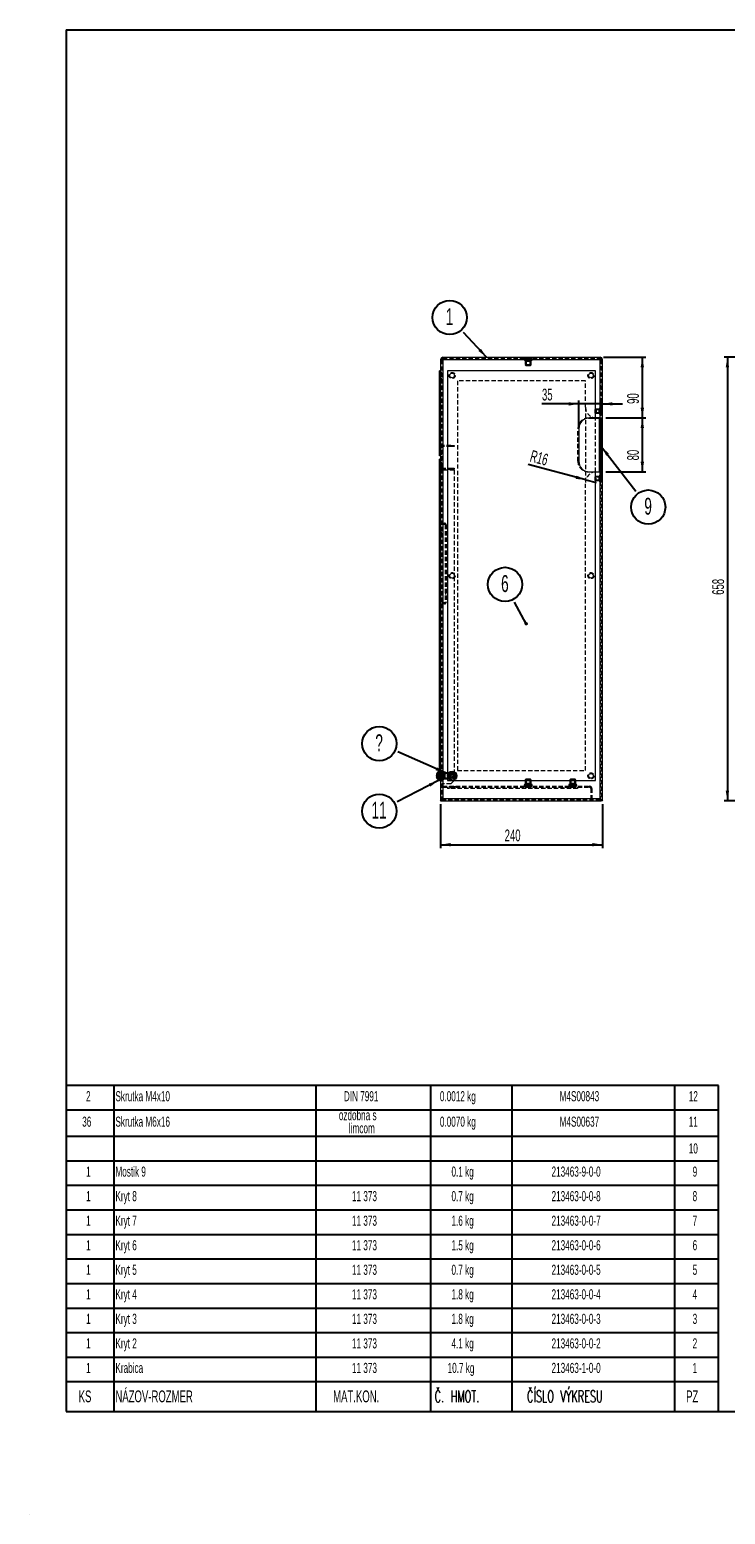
# Model space of a CAD drawing. Header units: millimetres. Extents: x -6 to 587, y -26 to 415.
# Tile 1 of 7: x -6 to 201, y -26 to 415. Entities that reach past the tile are written whole.
import ezdxf

# ---------------------------------------------------------------- set-up
doc = ezdxf.new("R2010")
doc.units = ezdxf.units.MM
doc.linetypes.add('HIDDEN', pattern=[1.905, 1.27, -0.635])
doc.layers.add('KOTY', color=96, linetype='Continuous')
doc.layers.add('RAMIK', color=7, linetype='Continuous')
doc.styles.add('SLDTEXTSTYLE0', font='TXT', dxfattribs={"width": 0.605})
doc.styles.add('SLDTEXTSTYLE1', font='TXT', dxfattribs={"width": 0.605, "bigfont": 'bigfont'})
doc.dimstyles.new('SLDDIMSTYLE0', dxfattribs={"dimtxt": 3.5, "dimasz": 3, "dimexe": 0, "dimexo": 0.0625, "dimgap": 0.875, "dimtad": 1, "dimdec": 1, "dimlfac": 5, "dimrnd": 1e-09, "dimzin": 12, "dimdsep": 46, "dimtxsty": 'SLDTEXTSTYLE0', "dimsah": 1, "dimcen": 0.09, "dimadec": 0, "dimazin": 3, "dimtfac": 1, "dimtdec": 1, "dimtofl": 0, "dimtmove": 0, "dimatfit": 3, "dimfxl": 0, "dimfrac": 2, "dimtolj": 1, "dimtzin": 12, "dimarcsym": 0})
doc.dimstyles.new('SLDDIMSTYLE1', dxfattribs={"dimtxt": 0, "dimasz": 1.016, "dimexe": 0, "dimexo": 0.0625, "dimgap": 0, "dimtad": 0, "dimtih": 1, "dimtoh": 1, "dimdec": 0, "dimrnd": 1e-09, "dimzin": 0, "dimdsep": 46, "dimtxsty": 'Standard', "dimblk1": 'DOT', "dimblk2": 'DOT', "dimsah": 1, "dimcen": 0.09, "dimadec": 0, "dimazin": 0, "dimtfac": 1.016, "dimtdec": 0, "dimtofl": 0, "dimtmove": 0, "dimatfit": 3, "dimldrblk": 'DOT', "dimfxl": 0, "dimfrac": 2, "dimtolj": 1, "dimtzin": 0, "dimarcsym": 0})
doc.dimstyles.new('SLDDIMSTYLE2', dxfattribs={"dimtxt": 0, "dimasz": 3, "dimexe": 0, "dimexo": 0.0625, "dimgap": 0, "dimtad": 0, "dimtih": 1, "dimtoh": 1, "dimdec": 0, "dimrnd": 1e-09, "dimzin": 0, "dimdsep": 46, "dimtxsty": 'Standard', "dimsah": 1, "dimcen": 0.09, "dimadec": 0, "dimazin": 0, "dimtfac": 3, "dimtdec": 0, "dimtofl": 0, "dimtmove": 0, "dimatfit": 3, "dimfxl": 0, "dimfrac": 2, "dimtolj": 1, "dimtzin": 0, "dimarcsym": 0})
doc.dimstyles.new('SLDDIMSTYLE3', dxfattribs={"dimtxt": 3.5, "dimasz": 3, "dimexe": 0, "dimexo": 0.0625, "dimgap": 0.875, "dimtad": 1, "dimdec": 1, "dimlfac": 5, "dimrnd": 1e-09, "dimzin": 12, "dimdsep": 46, "dimtxsty": 'SLDTEXTSTYLE0', "dimsah": 1, "dimcen": 0.09, "dimadec": 0, "dimazin": 3, "dimtfac": 1, "dimtdec": 1, "dimtmove": 0, "dimatfit": 0, "dimfxl": 0, "dimfrac": 2, "dimtolj": 1, "dimtzin": 12, "dimarcsym": 0})
doc.dimstyles.new('SLDDIMSTYLE4', dxfattribs={"dimtxt": 3.5, "dimasz": 3, "dimexe": 0, "dimexo": 0.0625, "dimgap": 0.875, "dimtad": 1, "dimdec": 1, "dimlfac": 5, "dimrnd": 1e-09, "dimzin": 12, "dimdsep": 46, "dimtxsty": 'SLDTEXTSTYLE0', "dimsah": 1, "dimcen": 0, "dimadec": 0, "dimazin": 3, "dimtfac": 1, "dimtdec": 1, "dimtofl": 0, "dimtmove": 0, "dimatfit": 3, "dimfxl": 0, "dimfrac": 2, "dimtolj": 1, "dimtzin": 12, "dimarcsym": 0})

# ---------------------------------------------------------------- blocks, each defined once
blk = doc.blocks.new('SW_TABLEANNOTATION_0')
at = {"layer": 'KOTY', "color": 0}
for p, q in [((0, 0), (0, -96.75)), ((193.6, 0), (0, 0)), ((14.14, 0), (14.14, -87.9)), ((74.14, 0), (74.14, -87.9)), ((108.14, 0), (108.14, -87.9)), ((132.29, 0), (132.29, -87.9)), ((180.6, 0), (180.6, -87.9)), ((193.6, -96.75), (193.6, 0)), ((0, -7.28), (193.6, -7.28)), ((0, -15.09), (193.6, -15.09)), ((0, -22.37), (193.6, -22.37)), ((0, -29.65), (193.6, -29.65)), ((0, -36.93), (193.6, -36.93)), ((0, -44.22), (193.6, -44.22)), ((0, -51.5), (193.6, -51.5)), ((0, -58.78), (193.6, -58.78)), ((0, -66.06), (193.6, -66.06)), ((0, -73.34), (193.6, -73.34)), ((0, -80.62), (193.6, -80.62)), ((0, -87.9), (193.6, -87.9)), ((14.14, -87.9), (14.14, -96.75)), ((74.14, -87.9), (74.14, -96.75)), ((108.14, -87.9), (108.14, -96.75)), ((132.29, -87.9), (132.29, -96.75)), ((180.6, -87.9), (180.6, -96.75)), ((0, -96.75), (193.6, -96.75))]:
    blk.add_line(p, q, dxfattribs=at)
at = {"layer": 'KOTY', "color": 0, "attachment_point": 1}
for s, insert, char_height, style in [('2', (5.92, -1.71), 3, 'SLDTEXTSTYLE0'), ('Skrutka M4x10', (14.64, -1.71), 3, 'SLDTEXTSTYLE0'), ('DIN 7991', (82.44, -1.71), 3, 'SLDTEXTSTYLE0'), ('0.0012 kg', (110.94, -1.71), 3, 'SLDTEXTSTYLE0'), ('M4S00843', (146.48, -1.71), 3, 'SLDTEXTSTYLE0'), ('12', (184.81, -1.71), 3, 'SLDTEXTSTYLE0'), ('ozdobna s', (80.95, -7.32), 3, 'SLDTEXTSTYLE0'), ('36', (4.78, -9.26), 3, 'SLDTEXTSTYLE0'), ('Skrutka M6x16', (14.64, -9.26), 3, 'SLDTEXTSTYLE0'), ('limcom', (83.93, -11.19), 3, 'SLDTEXTSTYLE0'), ('0.0070 kg', (110.94, -9.26), 3, 'SLDTEXTSTYLE0'), ('M4S00637', (146.48, -9.26), 3, 'SLDTEXTSTYLE0'), ('11', (184.81, -9.26), 3, 'SLDTEXTSTYLE0'), ('10', (184.81, -17.2), 3, 'SLDTEXTSTYLE0'), ('1', (5.92, -24.08), 3, 'SLDTEXTSTYLE0'), ('Mostik 9', (14.64, -24.08), 3, 'SLDTEXTSTYLE0'), ('0.1 kg', (114.38, -24.08), 3, 'SLDTEXTSTYLE0'), ('213463-9-0-0', (144.08, -24.08), 3, 'SLDTEXTSTYLE0'), ('9', (185.96, -24.08), 3, 'SLDTEXTSTYLE0'), ('1', (5.92, -31.36), 3, 'SLDTEXTSTYLE0'), ('Kryt 8', (14.64, -31.36), 3, 'SLDTEXTSTYLE0'), ('11 373', (84.84, -31.36), 3, 'SLDTEXTSTYLE0'), ('0.7 kg', (114.38, -31.36), 3, 'SLDTEXTSTYLE0'), ('213463-0-0-8', (144.08, -31.36), 3, 'SLDTEXTSTYLE0'), ('8', (185.96, -31.36), 3, 'SLDTEXTSTYLE0'), ('1', (5.92, -38.65), 3, 'SLDTEXTSTYLE0'), ('Kryt 7', (14.64, -38.65), 3, 'SLDTEXTSTYLE0'), ('11 373', (84.84, -38.65), 3, 'SLDTEXTSTYLE0'), ('1.6 kg', (114.38, -38.65), 3, 'SLDTEXTSTYLE0'), ('213463-0-0-7', (144.08, -38.65), 3, 'SLDTEXTSTYLE0'), ('7', (185.96, -38.65), 3, 'SLDTEXTSTYLE0'), ('1', (5.92, -45.93), 3, 'SLDTEXTSTYLE0'), ('Kryt 6', (14.64, -45.93), 3, 'SLDTEXTSTYLE0'), ('11 373', (84.84, -45.93), 3, 'SLDTEXTSTYLE0'), ('1.5 kg', (114.38, -45.93), 3, 'SLDTEXTSTYLE0'), ('213463-0-0-6', (144.08, -45.93), 3, 'SLDTEXTSTYLE0'), ('6', (185.96, -45.93), 3, 'SLDTEXTSTYLE0'), ('1', (5.92, -53.21), 3, 'SLDTEXTSTYLE0'), ('Kryt 5', (14.64, -53.21), 3, 'SLDTEXTSTYLE0'), ('11 373', (84.84, -53.21), 3, 'SLDTEXTSTYLE0'), ('0.7 kg', (114.38, -53.21), 3, 'SLDTEXTSTYLE0'), ('213463-0-0-5', (144.08, -53.21), 3, 'SLDTEXTSTYLE0'), ('5', (185.96, -53.21), 3, 'SLDTEXTSTYLE0'), ('1', (5.92, -60.49), 3, 'SLDTEXTSTYLE0'), ('Kryt 4', (14.64, -60.49), 3, 'SLDTEXTSTYLE0'), ('11 373', (84.84, -60.49), 3, 'SLDTEXTSTYLE0'), ('1.8 kg', (114.38, -60.49), 3, 'SLDTEXTSTYLE0'), ('213463-0-0-4', (144.08, -60.49), 3, 'SLDTEXTSTYLE0'), ('4', (185.96, -60.49), 3, 'SLDTEXTSTYLE0'), ('1', (5.92, -67.77), 3, 'SLDTEXTSTYLE0'), ('Kryt 3', (14.64, -67.77), 3, 'SLDTEXTSTYLE0'), ('11 373', (84.84, -67.77), 3, 'SLDTEXTSTYLE0'), ('1.8 kg', (114.38, -67.77), 3, 'SLDTEXTSTYLE0'), ('213463-0-0-3', (144.08, -67.77), 3, 'SLDTEXTSTYLE0'), ('3', (185.96, -67.77), 3, 'SLDTEXTSTYLE0'), ('4.1 kg', (114.38, -75.05), 3, 'SLDTEXTSTYLE0'), ('1', (5.92, -75.05), 3, 'SLDTEXTSTYLE0'), ('Kryt 2', (14.64, -75.05), 3, 'SLDTEXTSTYLE0'), ('11 373', (84.84, -75.05), 3, 'SLDTEXTSTYLE0'), ('213463-0-0-2', (144.08, -75.05), 3, 'SLDTEXTSTYLE0'), ('2', (185.96, -75.05), 3, 'SLDTEXTSTYLE0'), ('1', (5.92, -82.33), 3, 'SLDTEXTSTYLE0'), ('Krabica', (14.64, -82.33), 3, 'SLDTEXTSTYLE0'), ('11 373', (84.84, -82.33), 3, 'SLDTEXTSTYLE0'), ('10.7 kg', (113.23, -82.33), 3, 'SLDTEXTSTYLE0'), ('213463-1-0-0', (144.08, -82.33), 3, 'SLDTEXTSTYLE0'), ('1', (185.96, -82.33), 3, 'SLDTEXTSTYLE0'), ('KS', (3.73, -90.52), 3.5, 'SLDTEXTSTYLE0'), ('NÁZOV-ROZMER', (14.64, -90.52), 3.5, 'SLDTEXTSTYLE0'), ('MAT.KON.', (79.26, -90.52), 3.5, 'SLDTEXTSTYLE0'), ('Č. HMOT.', (109.4, -90.52), 3.5, 'SLDTEXTSTYLE1'), ('ČÍSLO VÝKRESU', (136.81, -90.52), 3.5, 'SLDTEXTSTYLE1'), ('PZ', (184.03, -90.52), 3.5, 'SLDTEXTSTYLE0')]:
    blk.add_mtext(s, dxfattribs=dict(at, insert=insert, char_height=char_height, style=style))
blk = doc.blocks.new('*D10')
at = {"layer": 'KOTY'}
for p, q in [((217.26, 317.8), (200.28, 317.8)), ((201.28, 317.8), (201.28, 186.2)), ((217.26, 186.2), (200.28, 186.2))]:
    blk.add_line(p, q, dxfattribs=at)
for points in [[(201.28, 317.8), (200.77, 314.8), (201.79, 314.8)], [(201.28, 186.2), (201.79, 189.2), (200.77, 189.2)]]:
    blk.add_solid(points, dxfattribs=at)
at = {"layer": 'KOTY', "insert": (196.77, 247.32, -0.13), "char_height": 3.5, "attachment_point": 1, "rotation": 90, "style": 'SLDTEXTSTYLE0'}
blk.add_mtext('658', dxfattribs=at)
blk = doc.blocks.new('*D20')
at = {"layer": 'KOTY'}
for p, q in [((116.17, 185.2), (116.17, 172.17)), ((164.17, 185.2), (164.17, 172.17)), ((116.17, 173.17), (164.17, 173.17))]:
    blk.add_line(p, q, dxfattribs=at)
for points in [[(116.17, 173.17), (119.17, 172.66), (119.17, 173.68)], [(164.17, 173.17), (161.17, 173.68), (161.17, 172.66)]]:
    blk.add_solid(points, dxfattribs=at)
at = {"layer": 'KOTY', "insert": (135.16, 177.68, 0.02), "char_height": 3.5, "attachment_point": 1, "style": 'SLDTEXTSTYLE0'}
blk.add_mtext('240', dxfattribs=at)
blk = doc.blocks.new('*D21')
at = {"layer": 'KOTY'}
for p, q in [((164.49, 317.8), (177.03, 317.8)), ((176.03, 299.8), (176.03, 317.8)), ((165.17, 299.8), (177.03, 299.8))]:
    blk.add_line(p, q, dxfattribs=at)
for points in [[(176.03, 317.8), (175.52, 314.8), (176.53, 314.8)], [(176.03, 299.8), (176.53, 302.8), (175.52, 302.8)]]:
    blk.add_solid(points, dxfattribs=at)
at = {"layer": 'KOTY', "insert": (171.51, 303.97, 0.02), "char_height": 3.5, "attachment_point": 1, "rotation": 90, "style": 'SLDTEXTSTYLE0'}
blk.add_mtext('90', dxfattribs=at)
blk = doc.blocks.new('*D22')
at = {"layer": 'KOTY'}
for p, q in [((165.17, 299.8), (177.03, 299.8)), ((176.03, 283.8), (176.03, 299.8)), ((165.17, 283.8), (177.03, 283.8))]:
    blk.add_line(p, q, dxfattribs=at)
for points in [[(176.03, 299.8), (175.52, 296.8), (176.53, 296.8)], [(176.03, 283.8), (176.53, 286.8), (175.52, 286.8)]]:
    blk.add_solid(points, dxfattribs=at)
at = {"layer": 'KOTY', "insert": (171.51, 287.2, 0.02), "char_height": 3.5, "attachment_point": 1, "rotation": 90, "style": 'SLDTEXTSTYLE0'}
blk.add_mtext('80', dxfattribs=at)
blk = doc.blocks.new('*D23')
at = {"layer": 'KOTY'}
for p, q in [((157.17, 303.97), (146.24, 303.97)), ((157.17, 297.6), (157.17, 304.97)), ((164.17, 303.97), (157.17, 303.97)), ((164.17, 303.97), (170.17, 303.97))]:
    blk.add_line(p, q, dxfattribs=at)
for points in [[(157.17, 303.97), (154.17, 304.48), (154.17, 303.46)], [(164.17, 303.97), (167.17, 303.46), (167.17, 304.48)]]:
    blk.add_solid(points, dxfattribs=at)
at = {"layer": 'KOTY', "insert": (146.24, 308.48, 0.02), "char_height": 3.5, "attachment_point": 1, "style": 'SLDTEXTSTYLE0'}
blk.add_mtext('35', dxfattribs=at)
blk = doc.blocks.new('*D24')
at = {"layer": 'KOTY'}
for q in [(142.19, 286), (162.37, 280.6)]:
    blk.add_line((159.28, 281.42), q, dxfattribs=at)
blk.add_solid([(159.28, 281.42), (156.51, 282.69), (156.25, 281.71)], dxfattribs=at)
at = {"layer": 'KOTY', "insert": (143.35, 290.32, 0.02), "char_height": 3.5, "attachment_point": 1, "rotation": 345, "style": 'SLDTEXTSTYLE0'}
blk.add_mtext('R16', dxfattribs=at)
blk = doc.blocks.new('SW_NOTE_12')
at = {"layer": 'KOTY', "color": 0}
blk.add_circle((-2.85, 5.3), 5.08, dxfattribs=at)
at = {"layer": 'KOTY', "color": 0, "insert": (-2.89, 8.06), "char_height": 5, "attachment_point": 2, "style": 'SLDTEXTSTYLE0'}
blk.add_mtext('6', dxfattribs=at)
blk = doc.blocks.new('_DOT')
at = {"color": 0, "linetype": 'ByBlock', "lineweight": -2}
blk.add_line((-0.5, 0), (-1, 0), dxfattribs=at)
at = {"color": 0, "linetype": 'ByBlock', "const_width": 0.5}
blk.add_lwpolyline([(-0.25, 0, 1), (0.25, 0, 1)], format="xyb", close=True, dxfattribs=at)
blk = doc.blocks.new('SW_NOTE_13')
at = {"layer": 'KOTY', "color": 0}
blk.add_circle((3.69, -4.75), 5.08, dxfattribs=at)
at = {"layer": 'KOTY', "color": 0, "insert": (3.65, -1.99), "char_height": 5, "attachment_point": 2, "style": 'SLDTEXTSTYLE0'}
blk.add_mtext('9', dxfattribs=at)
blk = doc.blocks.new('SW_NOTE_14')
at = {"layer": 'KOTY', "color": 0}
blk.add_circle((-5.34, -2.77), 5.08, dxfattribs=at)
at = {"layer": 'KOTY', "color": 0, "insert": (-5.41, 0), "char_height": 5, "attachment_point": 2, "style": 'SLDTEXTSTYLE0'}
blk.add_mtext('11', dxfattribs=at)
blk = doc.blocks.new('SW_NOTE_15')
at = {"layer": 'KOTY', "color": 0}
blk.add_circle((-5.5, 2.43), 5.08, dxfattribs=at)
at = {"layer": 'KOTY', "color": 0, "insert": (-5.57, 5.19), "char_height": 5, "attachment_point": 2, "style": 'SLDTEXTSTYLE0'}
blk.add_mtext('?', dxfattribs=at)
blk = doc.blocks.new('SW_NOTE_16')
at = {"layer": 'KOTY', "color": 0}
blk.add_circle((-4.09, 4.41), 5.08, dxfattribs=at)
at = {"layer": 'KOTY', "color": 0, "insert": (-4.13, 7.17), "char_height": 5, "attachment_point": 2, "style": 'SLDTEXTSTYLE0'}
blk.add_mtext('1', dxfattribs=at)

msp = doc.modelspace()

# ---------------------------------------------------------------- linework, layer by layer
at = {"color": 7, "linetype": 'Continuous', "lineweight": 15}
for p, q in [((116.85, 317.795), (116.85, 317.115)), ((116.85, 317.795), (163.49, 317.795)), ((163.49, 317.115), (163.49, 317.795)), ((116.17, 313.795), (115.87, 313.795)), ((115.87, 288.595), (115.87, 313.795)), ((116.17, 317.115), (116.47, 317.115)), ((116.17, 317.115), (116.17, 317.073)), ((116.17, 317.073), (116.17, 186.195)), ((116.85, 317.115), (163.49, 317.115)), ((116.85, 317.115), (116.85, 186.875)), ((118.17, 313.795), (118.17, 192.195)), ((162.17, 313.795), (118.17, 313.795)), ((162.17, 299.795), (162.17, 313.795)), ((163.49, 299.795), (163.49, 317.115)), ((164.17, 317.115), (163.87, 317.115)), ((164.17, 317.073), (164.17, 317.115)), ((164.17, 299.795), (164.17, 317.073)), ((160.07, 299.775), (160.007, 299.774)), ((160.07, 299.775), (163.31, 299.775)), ((162.17, 299.795), (160.37, 299.795)), ((162.37, 299.795), (162.17, 299.801)), ((163.49, 299.795), (162.37, 299.795)), ((163.31, 283.815), (163.31, 299.775)), ((163.31, 299.775), (163.87, 299.775)), ((163.49, 299.795), (164.17, 299.795)), ((163.57, 299.795), (163.57, 299.775)), ((163.87, 299.795), (163.87, 299.775)), ((163.87, 283.815), (163.87, 299.775)), ((164.17, 299.495), (164.17, 299.795)), ((157.17, 296.595), (157.17, 286.995)), ((164.17, 299.495), (163.87, 299.495)), ((164.17, 284.095), (164.17, 299.495)), ((116.17, 288.595), (115.87, 288.595)), ((115.87, 192.195), (115.87, 287.595)), ((116.17, 287.595), (115.87, 287.595)), ((160.007, 283.816), (160.07, 283.815)), ((160.07, 283.815), (163.31, 283.815)), ((160.37, 283.795), (162.17, 283.795)), ((162.17, 192.195), (162.17, 283.795)), ((162.17, 283.789), (162.37, 283.795)), ((162.37, 283.795), (163.49, 283.795)), ((163.31, 283.815), (163.87, 283.815)), ((163.49, 186.875), (163.49, 283.795)), ((164.17, 283.795), (163.49, 283.795)), ((163.57, 283.815), (163.57, 283.795)), ((164.17, 284.095), (163.87, 284.095)), ((163.87, 283.815), (163.87, 283.795)), ((164.17, 283.795), (164.17, 284.095)), ((164.17, 186.195), (164.17, 283.795)), ((120.17, 253.356), (120.17, 252.635)), ((114.893, 193.872), (114.895, 193.872)), ((115.27, 193.859), (114.893, 193.859)), ((114.942, 194.093), (114.909, 193.961)), ((115.27, 193.852), (115.27, 194.218)), ((115.87, 194.995), (115.57, 194.995)), ((115.57, 192.195), (115.57, 194.995)), ((119.492, 193.947), (119.215, 193.659)), ((114.893, 193.698), (115.034, 193.698)), ((114.893, 193.653), (114.898, 193.683)), ((114.893, 193.537), (114.898, 193.507)), ((114.893, 193.537), (114.91, 193.537)), ((114.893, 193.332), (114.923, 193.332)), ((114.909, 193.229), (114.893, 193.318)), ((114.898, 193.299), (114.893, 193.318)), ((114.895, 193.318), (114.893, 193.318)), ((114.909, 193.229), (114.942, 193.097)), ((115.57, 192.195), (115.87, 192.195)), ((116.17, 192.195), (115.87, 192.195)), ((118.17, 192.195), (162.17, 192.195)), ((119.648, 193.243), (119.925, 193.531)), ((116.17, 186.195), (116.47, 186.195)), ((116.49, 186.195), (116.49, 186.281)), ((116.49, 186.195), (163.85, 186.195)), ((116.85, 186.875), (163.49, 186.875)), ((163.85, 186.286), (163.85, 186.195)), ((164.17, 186.195), (163.87, 186.195))]:
    msp.add_line(p, q, dxfattribs=at)
at = {"color": 7, "linetype": 'HIDDEN', "lineweight": 0}
for p, q in [((116.85, 317.495), (163.49, 317.495)), ((117.27, 317.795), (117.27, 317.495)), ((119.07, 317.495), (119.07, 317.795)), ((120.17, 317.495), (120.17, 317.795)), ((140.17, 317.495), (140.17, 317.795)), ((141.17, 317.795), (141.28, 317.675)), ((141.27, 317.795), (141.27, 317.495)), ((142.17, 317.675), (141.28, 317.675)), ((141.28, 317.675), (141.28, 317.395)), ((142.17, 317.395), (141.28, 317.395)), ((141.45, 317.795), (141.45, 317.275)), ((142.17, 317.275), (141.45, 317.275)), ((143.06, 317.675), (142.17, 317.675)), ((143.06, 317.395), (142.17, 317.395)), ((142.89, 317.275), (142.17, 317.275)), ((142.89, 317.275), (142.89, 317.795)), ((143.06, 317.675), (143.17, 317.795)), ((143.06, 317.395), (143.06, 317.675)), ((143.07, 317.495), (143.07, 317.795)), ((116.17, 313.095), (115.87, 313.095)), ((116.17, 317.073), (116.47, 317.073)), ((116.47, 314.195), (116.17, 314.195)), ((116.47, 314.135), (116.17, 314.135)), ((116.17, 314.035), (116.47, 314.035)), ((116.47, 313.295), (116.17, 313.295)), ((116.47, 317.073), (116.47, 317.115)), ((116.47, 186.195), (116.47, 317.073)), ((116.85, 317.115), (163.49, 317.115)), ((116.85, 317.115), (116.85, 186.875)), ((142.17, 316.895), (141.28, 316.895)), ((141.28, 316.895), (141.28, 315.595)), ((142.17, 315.595), (141.28, 315.595)), ((141.28, 315.595), (141.58, 315.295)), ((142.17, 317.015), (141.45, 317.015)), ((141.45, 317.015), (141.45, 316.67)), ((142.17, 316.67), (141.45, 316.67)), ((141.45, 316.67), (141.58, 316.595)), ((142.17, 316.595), (141.58, 316.595)), ((141.58, 316.595), (141.58, 315.295)), ((142.17, 315.295), (141.58, 315.295)), ((142.89, 317.015), (142.17, 317.015)), ((143.06, 316.895), (142.17, 316.895)), ((142.89, 316.67), (142.17, 316.67)), ((142.76, 316.595), (142.17, 316.595)), ((143.06, 315.595), (142.17, 315.595)), ((142.76, 315.295), (142.17, 315.295)), ((142.76, 316.595), (142.89, 316.67)), ((142.76, 315.295), (142.76, 316.595)), ((142.76, 315.295), (143.06, 315.595)), ((142.89, 316.67), (142.89, 317.015)), ((143.06, 315.595), (143.06, 316.895)), ((163.49, 299.795), (163.49, 317.115)), ((163.49, 317.115), (163.49, 186.875)), ((163.87, 317.115), (163.87, 317.073)), ((164.17, 317.073), (163.87, 317.073)), ((163.87, 317.073), (163.87, 299.795)), ((163.87, 312.778), (164.17, 312.778)), ((115.87, 311.695), (116.17, 311.695)), ((116.17, 311.495), (116.47, 311.495)), ((116.47, 310.795), (116.17, 310.795)), ((159.17, 310.795), (121.17, 310.795)), ((121.17, 310.795), (121.17, 195.195)), ((159.17, 302.995), (159.17, 310.795)), ((163.87, 312.753), (164.17, 312.753)), ((163.87, 309.795), (164.17, 309.795)), ((159.17, 302.995), (159.17, 280.595)), ((162.327, 302.395), (162.07, 302.345)), ((162.07, 301.245), (162.07, 302.345)), ((163.87, 302.195), (162.07, 302.195)), ((162.07, 301.395), (163.87, 301.395)), ((162.07, 301.245), (162.327, 301.195)), ((162.293, 302.195), (162.17, 302.072)), ((162.17, 301.518), (162.293, 301.395)), ((162.17, 283.795), (162.17, 299.795)), ((162.293, 302.195), (162.293, 302.13)), ((163.73, 302.195), (162.293, 302.195)), ((162.293, 302.13), (162.293, 301.395)), ((162.293, 301.395), (163.73, 301.395)), ((162.327, 301.195), (162.327, 302.395)), ((163.17, 302.395), (162.327, 302.395)), ((162.327, 301.195), (163.17, 301.195)), ((163.17, 301.195), (163.17, 302.395)), ((163.31, 283.815), (163.31, 299.775)), ((163.47, 301.195), (163.47, 302.395)), ((163.57, 302.395), (163.47, 302.395)), ((163.47, 301.195), (163.57, 301.195)), ((163.49, 299.775), (163.49, 283.815)), ((163.57, 303.795), (163.87, 303.795)), ((163.57, 303.595), (163.57, 303.795)), ((163.87, 303.595), (163.57, 303.595)), ((163.57, 303.595), (163.57, 299.795)), ((163.87, 302.695), (163.57, 302.395)), ((163.87, 302.395), (163.57, 302.395)), ((163.57, 301.195), (163.87, 300.895)), ((163.57, 301.195), (163.87, 301.195)), ((163.57, 283.815), (163.57, 299.775)), ((163.71, 302.1), (163.71, 302.09)), ((163.71, 302.1), (164.17, 302.1)), ((163.71, 302.09), (163.71, 301.785)), ((163.71, 302.09), (164.17, 302.09)), ((163.71, 301.805), (164.17, 301.805)), ((163.71, 301.785), (164.17, 301.785)), ((163.71, 301.785), (163.71, 301.49)), ((163.71, 301.5), (164.17, 301.5)), ((163.71, 301.49), (164.17, 301.49)), ((164.11, 302.595), (163.73, 302.195)), ((163.73, 302.195), (163.73, 302.13)), ((163.73, 302.13), (163.73, 301.395)), ((163.73, 301.395), (164.11, 300.995)), ((163.92, 302.395), (163.87, 302.395)), ((163.87, 301.195), (163.92, 301.195)), ((164.17, 302.645), (163.92, 302.395)), ((163.92, 302.395), (163.92, 301.195)), ((163.92, 301.195), (164.17, 300.945)), ((164.11, 302.595), (164.11, 302.465)), ((164.17, 302.595), (164.11, 302.595)), ((164.11, 302.465), (164.11, 300.995)), ((164.11, 300.995), (164.17, 300.995)), ((156.87, 287.015), (156.87, 296.575)), ((116.47, 290.895), (116.17, 290.895)), ((119.17, 291.595), (116.47, 291.595)), ((119.17, 291.295), (116.47, 291.295)), ((116.89, 291.295), (116.89, 291.595)), ((119.17, 291.295), (119.17, 291.595)), ((119.17, 291.595), (120.17, 291.595)), ((120.17, 291.295), (119.17, 291.295)), ((120.17, 291.595), (120.17, 291.295)), ((116.17, 290.695), (115.87, 290.695)), ((115.87, 289.295), (116.17, 289.295)), ((116.17, 286.895), (115.87, 286.895)), ((116.47, 289.795), (116.17, 289.795)), ((116.47, 289.755), (116.17, 289.755)), ((116.17, 289.095), (116.47, 289.095)), ((116.47, 287.095), (116.17, 287.095)), ((116.47, 286.435), (116.17, 286.435)), ((116.47, 286.395), (116.17, 286.395)), ((115.87, 285.495), (116.17, 285.495)), ((116.17, 285.295), (116.47, 285.295)), ((116.47, 284.595), (116.17, 284.595)), ((116.47, 283.915), (116.17, 283.915)), ((116.47, 284.895), (119.17, 284.895)), ((116.47, 284.595), (119.17, 284.595)), ((116.85, 284.595), (116.85, 284.295)), ((116.85, 284.595), (116.85, 195.235)), ((120.17, 284.295), (116.85, 284.295)), ((116.89, 284.895), (116.89, 284.595)), ((119.17, 284.595), (119.17, 284.895)), ((119.17, 284.895), (120.17, 284.895)), ((120.17, 284.595), (119.17, 284.595)), ((120.17, 284.895), (120.17, 284.595)), ((120.17, 284.295), (120.17, 284.595)), ((120.17, 284.295), (120.17, 253.356)), ((162.327, 282.395), (162.07, 282.345)), ((162.07, 281.245), (162.07, 282.345)), ((163.87, 282.195), (162.07, 282.195)), ((162.327, 281.195), (162.327, 282.395)), ((163.17, 282.395), (162.327, 282.395)), ((163.17, 281.195), (163.17, 282.395)), ((163.47, 281.195), (163.47, 282.395)), ((163.57, 282.395), (163.47, 282.395)), ((163.49, 186.875), (163.49, 283.795)), ((163.57, 283.795), (163.57, 279.995)), ((163.87, 282.695), (163.57, 282.395)), ((163.87, 282.395), (163.57, 282.395)), ((163.87, 283.795), (163.87, 186.195)), ((163.92, 282.395), (163.87, 282.395)), ((164.17, 282.645), (163.92, 282.395)), ((163.92, 282.395), (163.92, 281.195)), ((159.17, 195.195), (159.17, 280.595)), ((162.07, 281.395), (163.87, 281.395)), ((162.07, 281.245), (162.327, 281.195)), ((162.327, 281.195), (163.17, 281.195)), ((163.47, 281.195), (163.57, 281.195)), ((163.57, 281.195), (163.87, 280.895)), ((163.57, 281.195), (163.87, 281.195)), ((163.57, 279.995), (163.87, 279.995)), ((163.57, 279.795), (163.57, 279.995)), ((163.87, 279.795), (163.57, 279.795)), ((163.87, 281.195), (163.92, 281.195)), ((163.92, 281.195), (164.17, 280.945)), ((116.17, 267.595), (115.87, 267.595)), ((115.87, 265.595), (116.17, 265.595)), ((116.47, 266.195), (116.17, 266.195)), ((116.17, 265.795), (116.47, 265.795)), ((116.47, 268.595), (117.27, 268.595)), ((116.47, 268.295), (117.27, 268.295)), ((117.27, 268.295), (117.27, 268.595)), ((117.47, 268.095), (117.47, 245.095)), ((117.77, 268.095), (117.47, 268.095)), ((117.47, 265.595), (117.77, 265.595)), ((117.77, 268.095), (117.77, 245.095)), ((116.17, 259.595), (115.87, 259.595)), ((115.87, 257.595), (116.17, 257.595)), ((116.17, 255.595), (115.87, 255.595)), ((116.47, 259.395), (116.17, 259.395)), ((116.17, 258.995), (116.47, 258.995)), ((117.47, 259.595), (117.77, 259.595)), ((115.87, 253.595), (116.17, 253.595)), ((116.47, 253.595), (116.17, 253.595)), ((117.47, 253.595), (117.77, 253.595)), ((120.17, 252.635), (120.17, 192.195)), ((116.17, 247.595), (115.87, 247.595)), ((116.47, 247.595), (116.17, 247.595)), ((117.47, 247.595), (117.77, 247.595)), ((115.87, 245.595), (116.17, 245.595)), ((116.17, 242.595), (116.47, 242.595)), ((117.27, 244.895), (116.47, 244.895)), ((117.27, 244.595), (116.47, 244.595)), ((117.27, 244.595), (117.27, 244.895)), ((117.47, 245.095), (117.77, 245.095)), ((114.895, 193.872), (115.87, 193.872)), ((114.955, 194.133), (115.87, 194.133)), ((114.955, 194.036), (115.87, 194.036)), ((114.955, 193.973), (115.87, 193.973)), ((115.27, 194.403), (115.27, 194.622)), ((115.27, 194.218), (115.27, 194.403)), ((115.27, 193.956), (115.87, 193.956)), ((115.27, 193.899), (115.87, 193.899)), ((115.87, 193.859), (115.27, 193.859)), ((115.27, 193.852), (115.27, 193.532)), ((116.17, 194.295), (115.87, 194.295)), ((118.947, 194.195), (115.87, 194.195)), ((116.85, 195.235), (116.17, 195.235)), ((116.47, 195.195), (116.17, 195.195)), ((116.47, 195.035), (116.17, 195.035)), ((116.47, 194.995), (116.17, 194.995)), ((116.29, 194.485), (116.17, 194.595)), ((116.47, 194.495), (116.17, 194.495)), ((116.69, 194.315), (116.17, 194.315)), ((116.29, 194.485), (116.29, 193.595)), ((116.57, 194.485), (116.29, 194.485)), ((116.89, 195.035), (116.47, 195.035)), ((116.57, 194.485), (116.57, 193.595)), ((116.69, 194.315), (116.69, 193.595)), ((116.89, 195.235), (116.85, 195.235)), ((116.89, 195.035), (116.89, 195.235)), ((116.95, 194.315), (116.95, 193.595)), ((117.295, 194.315), (116.95, 194.315)), ((117.07, 194.485), (117.07, 193.595)), ((118.37, 194.485), (117.07, 194.485)), ((117.295, 194.315), (117.295, 193.595)), ((117.37, 194.185), (117.295, 194.315)), ((117.37, 194.185), (117.37, 193.595)), ((118.67, 194.185), (117.37, 194.185)), ((118.37, 194.485), (118.37, 193.595)), ((118.67, 194.185), (118.37, 194.485)), ((118.67, 194.185), (118.67, 193.595)), ((119.238, 193.737), (118.803, 194.403)), ((118.947, 193.046), (118.947, 194.195)), ((119.07, 194.072), (118.947, 194.195)), ((119.07, 194.072), (119.07, 193.158)), ((119.573, 193.956), (119.138, 194.622)), ((119.238, 193.737), (119.573, 193.956)), ((119.573, 193.956), (119.628, 193.872)), ((119.628, 193.872), (119.879, 194.036)), ((119.879, 194.036), (120.098, 193.701)), ((121.17, 195.195), (159.17, 195.195)), ((114.893, 193.653), (115.87, 193.653)), ((114.893, 193.492), (115.87, 193.492)), ((115.87, 193.318), (114.895, 193.318)), ((114.91, 193.537), (115.87, 193.537)), ((114.923, 193.332), (115.87, 193.332)), ((114.955, 193.701), (115.87, 193.701)), ((114.955, 193.489), (115.87, 193.489)), ((114.955, 193.218), (115.87, 193.218)), ((114.955, 193.154), (115.87, 193.154)), ((114.955, 193.057), (115.87, 193.057)), ((115.034, 193.698), (115.87, 193.698)), ((115.27, 193.737), (115.87, 193.737)), ((115.27, 193.658), (115.87, 193.658)), ((115.27, 193.532), (115.87, 193.532)), ((115.27, 193.532), (115.27, 193.291)), ((115.27, 193.453), (115.87, 193.453)), ((115.27, 193.291), (115.87, 193.291)), ((115.27, 193.291), (115.27, 192.972)), ((115.27, 193.235), (115.87, 193.235)), ((115.27, 192.569), (115.27, 192.972)), ((115.87, 192.995), (118.947, 192.995)), ((115.87, 192.895), (116.17, 192.895)), ((116.17, 192.875), (116.69, 192.875)), ((116.17, 192.595), (116.29, 192.705)), ((116.17, 192.695), (116.47, 192.695)), ((116.47, 190.495), (116.17, 190.495)), ((116.47, 190.195), (116.17, 190.195)), ((116.27, 190.495), (116.27, 190.195)), ((116.29, 193.595), (116.29, 192.705)), ((116.29, 192.705), (116.57, 192.705)), ((119.17, 191.195), (116.47, 191.195)), ((116.47, 190.495), (116.87, 190.495)), ((116.87, 190.195), (116.47, 190.195)), ((116.57, 193.595), (116.57, 192.705)), ((116.69, 193.595), (116.69, 192.875)), ((116.87, 190.495), (116.87, 190.195)), ((116.87, 190.495), (160.39, 190.495)), ((116.87, 190.195), (160.39, 190.195)), ((116.89, 190.495), (116.89, 190.195)), ((116.95, 193.595), (116.95, 192.875)), ((116.95, 192.875), (117.295, 192.875)), ((117.07, 193.595), (117.07, 192.705)), ((117.07, 192.705), (118.37, 192.705)), ((117.27, 190.495), (117.27, 190.195)), ((117.295, 193.595), (117.295, 192.875)), ((117.295, 192.875), (117.37, 193.005)), ((117.37, 193.595), (117.37, 193.005)), ((117.37, 193.005), (118.67, 193.005)), ((118.17, 190.195), (118.17, 189.895)), ((156.77, 189.895), (118.17, 189.895)), ((118.37, 193.595), (118.37, 192.705)), ((118.37, 192.705), (118.67, 193.005)), ((118.67, 193.595), (118.67, 193.005)), ((118.67, 190.495), (118.67, 190.195)), ((118.87, 190.195), (118.87, 189.895)), ((118.947, 192.995), (119.07, 193.118)), ((118.947, 192.995), (118.947, 193.046)), ((119.042, 193.489), (119.293, 193.653)), ((119.261, 193.154), (119.042, 193.489)), ((119.07, 193.158), (119.07, 193.118)), ((119.07, 190.195), (119.07, 190.495)), ((119.17, 191.195), (120.17, 192.195)), ((119.293, 193.653), (119.238, 193.737)), ((119.512, 193.318), (119.261, 193.154)), ((119.567, 193.235), (119.512, 193.318)), ((119.902, 193.453), (119.567, 193.235)), ((120.002, 192.569), (119.567, 193.235)), ((120.098, 193.701), (119.847, 193.537)), ((119.847, 193.537), (119.902, 193.453)), ((120.337, 192.787), (119.902, 193.453)), ((120.17, 190.195), (120.17, 190.495)), ((120.27, 189.895), (120.27, 190.195)), ((120.47, 190.195), (120.47, 190.495)), ((121.17, 190.195), (121.17, 190.495)), ((140.17, 190.195), (140.17, 190.495)), ((140.57, 190.195), (140.57, 189.895)), ((141.28, 190.315), (141.17, 190.195)), ((141.27, 190.495), (141.27, 190.195)), ((141.58, 192.695), (141.28, 192.395)), ((141.28, 192.395), (141.829, 192.395)), ((141.28, 192.395), (141.28, 191.095)), ((141.28, 191.095), (141.829, 191.095)), ((141.28, 190.595), (141.829, 190.595)), ((141.28, 190.595), (141.28, 190.315)), ((141.28, 190.315), (141.829, 190.315)), ((141.58, 191.395), (141.45, 191.32)), ((141.45, 191.32), (141.894, 191.32)), ((141.45, 191.32), (141.45, 190.975)), ((141.45, 190.975), (141.894, 190.975)), ((141.45, 190.715), (141.894, 190.715)), ((141.45, 190.715), (141.45, 190.195)), ((141.58, 192.695), (141.944, 192.695)), ((141.58, 192.695), (141.58, 191.395)), ((141.58, 191.395), (141.944, 191.395)), ((141.829, 192.395), (143.06, 192.395)), ((141.829, 191.095), (143.06, 191.095)), ((141.829, 190.595), (143.06, 190.595)), ((141.829, 190.315), (143.06, 190.315)), ((141.894, 191.32), (142.89, 191.32)), ((141.894, 190.975), (142.89, 190.975)), ((141.894, 190.715), (142.89, 190.715)), ((141.944, 192.695), (142.76, 192.695)), ((141.944, 191.395), (142.76, 191.395)), ((143.06, 192.395), (142.76, 192.695)), ((142.76, 191.395), (142.76, 192.695)), ((142.89, 191.32), (142.76, 191.395)), ((142.89, 190.975), (142.89, 191.32)), ((142.89, 190.195), (142.89, 190.715)), ((143.06, 191.095), (143.06, 192.395)), ((143.06, 190.315), (143.06, 190.595)), ((143.17, 190.195), (143.06, 190.315)), ((143.07, 190.195), (143.07, 190.495)), ((152.57, 189.895), (152.57, 190.195)), ((153.77, 190.195), (153.77, 190.495)), ((154.48, 190.315), (154.37, 190.195)), ((154.47, 190.495), (154.47, 190.195)), ((154.78, 192.695), (154.48, 192.395)), ((154.48, 192.395), (155.029, 192.395)), ((154.48, 192.395), (154.48, 191.095)), ((154.48, 191.095), (155.029, 191.095)), ((154.48, 190.595), (155.029, 190.595)), ((154.48, 190.595), (154.48, 190.315)), ((154.48, 190.315), (155.029, 190.315)), ((154.78, 191.395), (154.65, 191.32)), ((154.65, 191.32), (155.094, 191.32)), ((154.65, 191.32), (154.65, 190.975)), ((154.65, 190.975), (155.094, 190.975)), ((154.65, 190.715), (155.094, 190.715)), ((154.65, 190.715), (154.65, 190.195)), ((154.67, 190.195), (154.67, 189.895)), ((154.78, 192.695), (155.144, 192.695)), ((154.78, 192.695), (154.78, 191.395)), ((154.78, 191.395), (155.144, 191.395)), ((155.029, 192.395), (156.26, 192.395)), ((155.029, 191.095), (156.26, 191.095)), ((155.029, 190.595), (156.26, 190.595)), ((155.029, 190.315), (156.26, 190.315)), ((155.094, 191.32), (156.09, 191.32)), ((155.094, 190.975), (156.09, 190.975)), ((155.094, 190.715), (156.09, 190.715)), ((155.144, 192.695), (155.96, 192.695)), ((155.144, 191.395), (155.96, 191.395)), ((156.26, 192.395), (155.96, 192.695)), ((155.96, 191.395), (155.96, 192.695)), ((156.09, 191.32), (155.96, 191.395)), ((156.07, 189.895), (156.07, 190.195)), ((156.09, 190.975), (156.09, 191.32)), ((156.09, 190.195), (156.09, 190.715)), ((156.26, 191.095), (156.26, 192.395)), ((156.26, 190.315), (156.26, 190.595)), ((156.37, 190.195), (156.26, 190.315)), ((156.27, 190.195), (156.27, 190.495)), ((156.77, 190.195), (156.77, 189.895)), ((160.39, 190.195), (160.39, 190.495)), ((161.07, 189.815), (160.77, 189.815)), ((160.77, 189.815), (160.77, 186.895)), ((161.07, 189.815), (161.07, 186.895)), ((116.49, 186.281), (116.49, 186.495)), ((116.49, 186.495), (163.85, 186.495)), ((116.85, 186.875), (163.49, 186.875)), ((161.07, 188.795), (160.77, 188.795)), ((160.77, 187.595), (161.07, 187.595)), ((160.77, 186.895), (161.07, 186.895)), ((160.77, 186.495), (160.77, 186.895)), ((160.77, 186.195), (160.77, 186.495)), ((161.07, 186.895), (161.07, 186.495)), ((161.07, 186.195), (161.07, 186.495)), ((163.85, 186.495), (163.85, 186.286))]:
    msp.add_line(p, q, dxfattribs=at)
at = {"color": 8, "linetype": 'Continuous', "lineweight": 15}
for p, q in [((163.49, 299.795), (163.49, 299.775)), ((163.49, 283.815), (163.49, 283.795))]:
    msp.add_line(p, q, dxfattribs=at)
at = {"color": 7, "linetype": 'Continuous', "lineweight": 0}
msp.add_line((-5.812, -25.514), (-5.812, -25.489), dxfattribs=at)
at = {"color": 7, "linetype": 'HIDDEN', "lineweight": 0, "flags": 128}
for points in [[(141.45, 317.275), (141.374, 317.263), (141.315, 317.23), (141.289, 317.202), (141.274, 317.173), (141.27, 317.145), (141.274, 317.117), (141.289, 317.088), (141.315, 317.061), (141.374, 317.028), (141.45, 317.015)], [(142.89, 317.015), (142.966, 317.028), (143.025, 317.061), (143.051, 317.088), (143.066, 317.117), (143.07, 317.145), (143.066, 317.173), (143.051, 317.202), (143.025, 317.23), (142.966, 317.263), (142.89, 317.275)], [(116.95, 194.315), (116.938, 194.391), (116.905, 194.45), (116.877, 194.476), (116.848, 194.491), (116.82, 194.495), (116.792, 194.491), (116.763, 194.476), (116.735, 194.45), (116.703, 194.391), (116.69, 194.315)], [(116.69, 192.875), (116.703, 192.8), (116.735, 192.74), (116.763, 192.714), (116.792, 192.7), (116.82, 192.695), (116.848, 192.7), (116.877, 192.714), (116.905, 192.74), (116.938, 192.799), (116.95, 192.875)], [(141.45, 190.975), (141.374, 190.963), (141.315, 190.93), (141.289, 190.902), (141.274, 190.873), (141.27, 190.845), (141.274, 190.817), (141.289, 190.788), (141.315, 190.76), (141.374, 190.728), (141.45, 190.715)], [(142.89, 190.715), (142.966, 190.728), (143.025, 190.76), (143.051, 190.788), (143.066, 190.817), (143.07, 190.845), (143.066, 190.873), (143.051, 190.902), (143.025, 190.93), (142.966, 190.963), (142.89, 190.975)], [(154.65, 190.975), (154.574, 190.963), (154.515, 190.93), (154.489, 190.902), (154.474, 190.873), (154.47, 190.845), (154.474, 190.817), (154.489, 190.788), (154.515, 190.76), (154.574, 190.728), (154.65, 190.715)], [(156.09, 190.715), (156.166, 190.728), (156.225, 190.76), (156.251, 190.788), (156.266, 190.817), (156.27, 190.845), (156.266, 190.873), (156.251, 190.902), (156.225, 190.93), (156.166, 190.963), (156.09, 190.975)], [(116.587, 186.531), (116.58, 186.524), (116.49, 186.495)], [(163.85, 186.495), (163.76, 186.524), (163.752, 186.531)]]:
    msp.add_lwpolyline(points, dxfattribs=at)
at = {"color": 7, "linetype": 'Continuous', "lineweight": 15, "flags": 128}
for points in [[(114.921, 194.014), (114.911, 193.974), (114.893, 193.872)], [(118.642, 194.21), (118.712, 194.142), (118.787, 194.07), (118.865, 193.996), (118.945, 193.918), (119.028, 193.839), (119.113, 193.757), (119.2, 193.674), (119.287, 193.59)], [(119.564, 193.878), (119.477, 193.962), (119.39, 194.045), (119.305, 194.127), (119.222, 194.207), (119.142, 194.284), (119.064, 194.359), (118.99, 194.43), (118.919, 194.498)], [(119.564, 193.878), (119.591, 193.905), (119.617, 193.933), (119.643, 193.96), (119.669, 193.987), (119.695, 194.014), (119.721, 194.041), (119.747, 194.068), (119.772, 194.094)], [(119.772, 194.094), (119.808, 194.06), (119.844, 194.025), (119.88, 193.99), (119.917, 193.956), (119.953, 193.921), (119.989, 193.886), (120.025, 193.852), (120.061, 193.817)], [(119.079, 193.373), (119.105, 193.4), (119.131, 193.427), (119.156, 193.453), (119.182, 193.48), (119.208, 193.508), (119.235, 193.535), (119.261, 193.562), (119.287, 193.59)], [(119.368, 193.096), (119.332, 193.131), (119.296, 193.165), (119.26, 193.2), (119.224, 193.235), (119.187, 193.269), (119.151, 193.304), (119.115, 193.339), (119.079, 193.373)], [(119.576, 193.312), (119.549, 193.285), (119.523, 193.258), (119.497, 193.23), (119.471, 193.203), (119.445, 193.176), (119.419, 193.149), (119.393, 193.123), (119.368, 193.096)], [(119.576, 193.312), (119.663, 193.228), (119.75, 193.145), (119.835, 193.063), (119.918, 192.983), (119.998, 192.906), (120.076, 192.831), (120.15, 192.76), (120.221, 192.692)], [(120.061, 193.817), (120.035, 193.79), (120.009, 193.764), (119.984, 193.737), (119.958, 193.71), (119.932, 193.683), (119.905, 193.655), (119.879, 193.628), (119.853, 193.601)], [(120.498, 192.98), (120.428, 193.048), (120.353, 193.12), (120.275, 193.194), (120.195, 193.272), (120.112, 193.352), (120.027, 193.433), (119.941, 193.516), (119.853, 193.601)], [(116.17, 186.195), (116.219, 186.36), (116.368, 186.534), (116.593, 186.707), (116.85, 186.875)], [(116.85, 186.875), (116.76, 186.615), (116.67, 186.394), (116.58, 186.247), (116.49, 186.195)], [(163.85, 186.195), (163.76, 186.247), (163.67, 186.394), (163.58, 186.615), (163.49, 186.875)], [(163.49, 186.875), (163.746, 186.708), (163.971, 186.535), (164.12, 186.361), (164.17, 186.195)]]:
    msp.add_lwpolyline(points, dxfattribs=at)
at = {"color": 7, "linetype": 'HIDDEN', "lineweight": 0}
for centre, radius in [((119.57, 312.395), 0.9), ((160.77, 312.395), 0.9), ((119.57, 252.995), 0.9), ((160.77, 252.995), 0.9), ((119.57, 193.595), 1.19), ((119.57, 193.595), 1), ((119.57, 193.595), 0.9), ((119.57, 193.595), 0.9), ((119.57, 193.595), 0.89), ((119.57, 193.595), 0.72), ((119.57, 193.595), 0.7), ((119.57, 193.595), 0.6), ((119.57, 193.595), 0.59), ((119.57, 193.595), 0.477), ((160.77, 193.595), 0.9)]:
    msp.add_circle(centre, radius, dxfattribs=at)
at = {"color": 7, "linetype": 'Continuous', "lineweight": 15}
for centre, radius in [((119.57, 312.395), 0.7), ((160.77, 312.395), 0.7), ((119.57, 252.995), 0.7), ((160.77, 252.995), 0.7), ((119.57, 193.595), 1.4), ((160.77, 193.595), 0.7)]:
    msp.add_circle(centre, radius, dxfattribs=at)
for centre, radius, start, end in [((116.85, 317.115), 0.68, 89.99991, 180.00013), ((116.85, 317.115), 0.38, 90, 179.99993), ((163.49, 317.115), 0.68, 359.99987, 90.00009), ((163.49, 317.115), 0.38, 0.00007, 90), ((116.873, 311.282), 5.833, 90.22187, 96.91845), ((163.467, 311.282), 5.833, 83.08155, 89.77813), ((160.37, 296.595), 3.2, 90, 180), ((160.37, 286.995), 3.2, 180, 270), ((115.508, 193.591), 0.671, 110.81362, 156.49937), ((116.357, 193.673), 1.476, 161.82568, 172.77617), ((116.35, 193.514), 1.468, 166.41258, 172.79037), ((115.508, 193.225), 0.671, 110.81016, 156.50093), ((116.62, 193.595), 1.75, 126.8699, 163.47091), ((119.57, 193.595), 1.114, 125.78627, 146.47981), ((115.25, 193.806), 0.373, 196.83433, 214.41506), ((115.453, 193.773), 0.572, 192.05115, 201.76577), ((115.442, 193.42), 0.561, 161.86718, 168.00429), ((116.357, 193.678), 1.476, 187.22458, 198.17358), ((116.357, 193.517), 1.476, 187.22458, 198.17358), ((116.62, 193.595), 1.75, 196.52909, 233.1301), ((115.219, 193.137), 0.276, 163.10519, 196.89481), ((119.57, 193.595), 1.114, 305.78627, 326.47981), ((117.592, 186.014), 1.136, 130.75834, 170.84617), ((115.834, 187.378), 1.133, 311.63611, 333.68126), ((164.505, 187.377), 1.132, 206.31304, 228.32946), ((162.728, 186.003), 1.158, 9.54026, 48.85523)]:
    msp.add_arc(centre, radius, start, end, dxfattribs=at)
at = {"color": 7, "linetype": 'HIDDEN', "lineweight": 0}
for centre, radius, start, end in [((160.07, 296.575), 3.2, 91.12138, 180), ((162.37, 302.995), 3.2, 180, 266.41668), ((116.85, 290.915), 0.68, 90, 180), ((116.85, 290.915), 0.38, 90, 180), ((160.07, 287.015), 3.2, 180, 268.87862), ((116.85, 285.275), 0.68, 180, 270), ((116.85, 283.915), 0.68, 90, 180), ((116.85, 285.275), 0.38, 180, 270), ((116.85, 283.915), 0.38, 90, 180), ((162.37, 280.595), 3.2, 93.58332, 180), ((117.27, 268.095), 0.5, 0, 90), ((117.27, 268.095), 0.2, 0, 90), ((117.27, 245.095), 0.2, 270, 0), ((117.27, 245.095), 0.5, 270, 0), ((115.478, 193.745), 0.599, 150.90945, 167.74964), ((116.226, 193.452), 1.349, 135.15482, 170.10398), ((116.238, 193.662), 1.363, 135.24724, 165.04352), ((116.364, 193.51), 1.483, 161.84064, 166.42325), ((115.219, 194.053), 0.276, 163.10235, 196.89765), ((116.12, 193.869), 1.177, 171.82483, 188.17517), ((119.57, 193.595), 1.114, 112.81085, 125.78627), ((115.508, 193.599), 0.671, 203.50122, 249.18769), ((116.226, 193.739), 1.349, 189.89681, 224.84362), ((115.483, 193.448), 0.604, 194.28346, 209.05473), ((115.497, 193.401), 0.62, 151.0633, 161.77327), ((116.232, 193.524), 1.356, 192.54825, 224.79812), ((115.512, 193.796), 0.636, 201.74109, 208.85306), ((115.607, 194.105), 0.837, 217.50825, 246.30013), ((116.12, 193.322), 1.177, 171.82483, 188.17517), ((116.85, 190.875), 0.68, 180, 270), ((116.85, 190.875), 0.38, 180, 270), ((119.57, 193.595), 1.114, 292.81085, 305.78627), ((160.39, 189.815), 0.68, 0, 90), ((160.39, 189.815), 0.38, 0, 90)]:
    msp.add_arc(centre, radius, start, end, dxfattribs=at)
for centre, major_axis, ratio, start_param, end_param in [((141.28, 317.145), (-0.3, 0), 0.8333333, 4.712389, 7.8539816), ((143.06, 317.145), (0.3, 0), 0.8333333, 4.712389, 7.8539816), ((163.32, 302.395), (0, -0.2), 0.7490591, 1.5707963, 4.712389), ((163.32, 301.195), (0, 0.2), 0.7490591, 1.5707963, 4.712389), ((163.32, 282.395), (0, -0.2), 0.7490591, 1.5707963, 4.712389), ((163.32, 281.195), (0, 0.2), 0.7490591, 1.5707963, 4.712389), ((116.82, 194.485), (0, 0.3), 0.8333333, 4.712389, 7.8539816), ((116.82, 192.705), (0, -0.3), 0.8333333, 4.712389, 7.8539816), ((141.28, 190.845), (-0.3, 0), 0.8333333, 4.712389, 7.8539816), ((143.06, 190.845), (0.3, 0), 0.8333333, 4.712389, 7.8539816), ((154.48, 190.845), (-0.3, 0), 0.8333333, 4.712389, 7.8539816), ((156.26, 190.845), (0.3, 0), 0.8333333, 4.712389, 7.8539816)]:
    msp.add_ellipse(centre, major_axis=major_axis, ratio=ratio, start_param=start_param, end_param=end_param, dxfattribs=at)
at = {"layer": 'RAMIK'}
for p, q in [((5, 415), (5, 5)), ((5, 415), (587.019, 415)), ((5, 5), (587.019, 5))]:
    msp.add_line(p, q, dxfattribs=at)

# ---------------------------------------------------------------- block references
at = {"layer": 'KOTY'}
for name, p in [('SW_NOTE_16', (122.939, 325.189)), ('SW_NOTE_13', (174.088, 278.09)), ('SW_NOTE_12', (138.124, 245.093)), ('SW_NOTE_15', (103.463, 200.731)), ('SW_NOTE_14', (103.301, 185.901)), ('SW_TABLEANNOTATION_0', (5, 101.753))]:
    msp.add_blockref(name, p, dxfattribs=at)

# ---------------------------------------------------------------- dimensions: what is measured, and where the dimension line sits
for base, p1, p2, angle, dimstyle, picture, middle in [((176.026, 317.795), (164.17, 299.795), (163.49, 317.795), 90, 'SLDDIMSTYLE0', '*D21', (176.026, 308.246)), ((201.278, 186.195), (218.258, 317.795), (218.258, 186.195), 90, 'SLDDIMSTYLE0', '*D10', (201.278, 252.932)), ((157.17, 303.968), (164.17, 299.795), (157.17, 296.595), 0, 'SLDDIMSTYLE3', '*D23', (150.517, 303.968)), ((176.026, 299.795), (164.17, 283.795), (164.17, 299.795), 90, 'SLDDIMSTYLE0', '*D22', (176.026, 291.474))]:
    dim = msp.add_linear_dim(base=base, p1=p1, p2=p2, angle=angle, dimstyle=dimstyle, dxfattribs=at)
    dim.commit()
    dim.dimension.update_dxf_attribs({"geometry": picture, "text_midpoint": middle, "dimtype": 160})
dim = msp.add_radius_dim(center=(162.37, 280.595), mpoint=(159.279, 281.423), dimstyle='SLDDIMSTYLE4', dxfattribs=at)
dim.commit()
dim.dimension.update_dxf_attribs({"geometry": '*D24', "text_midpoint": (147.777, 284.505), "dimtype": 164})
dim = msp.add_linear_dim(base=(164.17, 173.167), p1=(116.17, 186.195), p2=(164.17, 186.195), dimstyle='SLDDIMSTYLE0', dxfattribs=at)
dim.commit()
dim.dimension.update_dxf_attribs({"geometry": '*D20', "text_midpoint": (140.775, 173.167), "dimtype": 160})

# ---------------------------------------------------------------- leaders
for points, dimstyle in [([(129.8, 317.795), (122.939, 325.189)], 'SLDDIMSTYLE2'), ([(163.87, 291.262), (174.088, 278.09)], 'SLDDIMSTYLE2'), ([(141.552, 238.729), (138.124, 245.093)], 'SLDDIMSTYLE1'), ([(117.612, 194.485), (103.463, 200.731)], 'SLDDIMSTYLE2'), ([(115.522, 192.232), (103.301, 185.901)], 'SLDDIMSTYLE2')]:
    msp.add_leader(points, dimstyle=dimstyle, dxfattribs=at)

doc.saveas('drawing.dxf')
